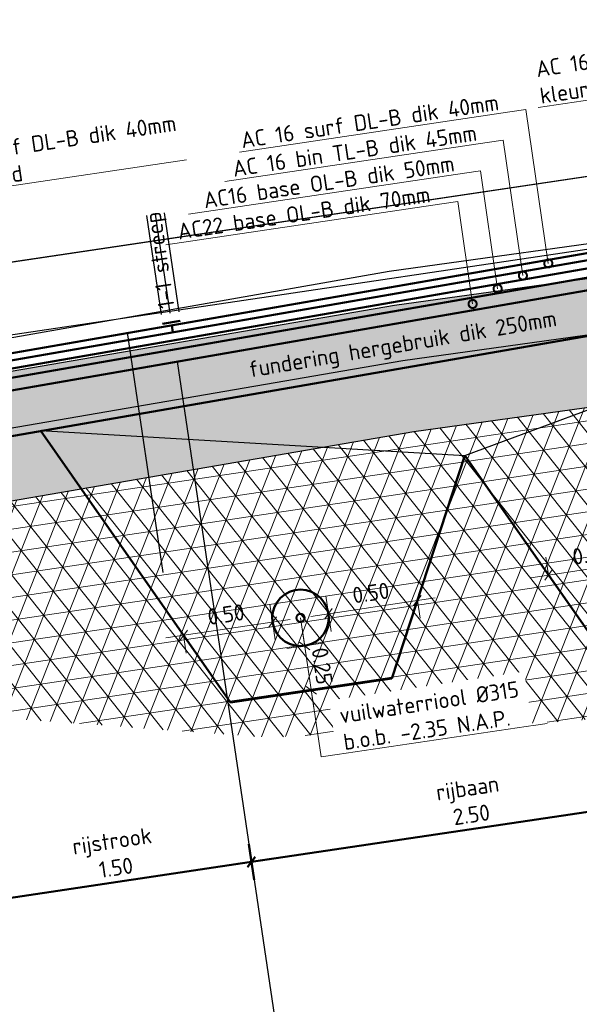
# Model space of a CAD drawing. Header units: metres. Extents: x 133846 to 269924, y 465764 to 933292.
# Tile 51 of 56: x 133860.03 to 133863.15, y 465884.84 to 465890.31. Entities that reach past the tile are written whole.
import ezdxf
from ezdxf import colors
from ezdxf.entities.mleader import LeaderData, LeaderLine
from ezdxf.math import Vec2, Vec3

# ---------------------------------------------------------------- set-up
doc = ezdxf.new("R2010")
doc.units = ezdxf.units.M
doc.linetypes.add('AL-NAP_LIJN', pattern=[15.25, 12, -1.5, 0.25, -1.5])
doc.linetypes.add('RI-VWA', pattern=[11, 5, -3, 0, -3])
for name, color, linetype, lineweight in [('B-WE-MO-BODEM-AD-50', 253, 'Continuous', 18), ('B-WE-VH-VERHARDING-GD', 253, 'Continuous', 25), ('B-WE-VH-VERHARDING_FUNDERING-AD-50', 253, 'Continuous', 18), ('N-WE-GW-SLEUF-GD', 90, 'Continuous', 50), ('N-WE-KL-ET_LS_OV_LICHTMAST-S', 190, 'Continuous', 25), ('N-WE-RI-T18', 10, 'Continuous', 18), ('N-WE-VH-M', 7, 'Continuous', 18), ('N-WE-VH-VERHARDING-GD', 7, 'Continuous', 50), ('N-WE-VH-VERHARDING-T18', 10, 'Continuous', 18), ('X-XX-AL-NAP-GD', 7, 'AL-NAP_LIJN', 25)]:
    doc.layers.add(name, color=color, linetype=linetype, lineweight=lineweight)
doc.layers.add('N-WE-RI-VWA-GD', color=20, linetype='RI-VWA', lineweight=50, true_color=0xff3f00)
doc.layers.add('X-XX-AL-HULPLIJN-GD', color=30, linetype='Continuous', lineweight=25, plot=False)
doc.styles.add('NLCS-ISO-M50-T18', font='NLCS-ISO.ttf', dxfattribs={"height": 0.09})
doc.dimstyles.new('NLCS-M50-T18-SCHRAP_L2_H2', dxfattribs={"dimscale": 0.05, "dimtxt": 2.5, "dimasz": 1.008, "dimexe": 2, "dimexo": 2, "dimgap": 0.7, "dimtad": 1, "dimzin": 0, "dimdsep": 46, "dimtxsty": 'NLCS-ISO-M50-T18', "dimblk": 'OBLIQUE', "dimcen": 0, "dimdle": 2, "dimclrd": 256, "dimclre": 256, "dimclrt": 10, "dimazin": 0, "dimtfac": 1, "dimtdec": 3, "dimtofl": 0, "dimtmove": 0, "dimatfit": 3, "dimldrblk": 'OBLIQUE', "dimfxl": 2, "dimfxlon": 1, "dimtfillclr": 256, "dimtolj": 1, "dimtzin": 0, "dimlwd": -1, "dimlwe": -1, "dimarcsym": 0})

# ---------------------------------------------------------------- blocks, each defined once
blk = doc.blocks.new('_Oblique')
at = {"color": 0, "linetype": 'ByBlock', "lineweight": -2}
blk.add_line((-0.5, -0.5), (0.5, 0.5), dxfattribs=at)
blk = doc.blocks.new('*D334')
at = {"layer": 'Defpoints', "color": 0, "transparency": 16777216}
for p in [(-1.65, -0.0165), (-4.15, -0.0775), (-4.15, -3.0948)]:
    blk.add_point(p, dxfattribs=at)
at = {"layer": 'N-WE-VH-VERHARDING-GD', "transparency": 16777216}
for p, q in [((-4.15, -2.9948), (-4.15, -3.1948)), ((-1.65, -2.9948), (-1.65, -3.1948)), ((-1.55, -3.0948), (-4.25, -3.0948))]:
    blk.add_line(p, q, dxfattribs=at)
at = {"layer": 'N-WE-VH-VERHARDING-GD', "transparency": 16777216, "xscale": 0.0504, "yscale": 0.0504, "zscale": 0.0504, "rotation": 180}
blk.add_blockref('_Oblique', (-4.15, -3.0948), dxfattribs=at)
at = {"layer": 'N-WE-VH-VERHARDING-GD', "transparency": 16777216, "xscale": 0.0504, "yscale": 0.0504, "zscale": 0.0504}
blk.add_blockref('_Oblique', (-1.65, -3.0948), dxfattribs=at)
at = {"layer": 'N-WE-VH-VERHARDING-GD', "color": 10, "transparency": 16777216, "insert": (-2.9, -2.9398), "char_height": 0.09, "attachment_point": 5, "style": 'NLCS-ISO-M50-T18', "bg_fill": 3, "box_fill_scale": 1.1, "bg_fill_color": 256, "bg_fill_true_color": 13158600, "bg_fill_transparency": 0}
blk.add_mtext('\\A1;rijbaan\\P2.50', dxfattribs=at)
blk = doc.blocks.new('*D335')
at = {"layer": 'Defpoints', "color": 0, "transparency": 16777216}
for p in [(-4.15, -0.0775), (-5.65, -0.114), (-5.65, -3.0948)]:
    blk.add_point(p, dxfattribs=at)
at = {"layer": 'N-WE-VH-VERHARDING-GD', "transparency": 16777216}
for p, q in [((-5.65, -2.9948), (-5.65, -3.1948)), ((-4.15, -2.9948), (-4.15, -3.1948)), ((-4.05, -3.0948), (-5.75, -3.0948))]:
    blk.add_line(p, q, dxfattribs=at)
at = {"layer": 'N-WE-VH-VERHARDING-GD', "transparency": 16777216, "xscale": 0.0504, "yscale": 0.0504, "zscale": 0.0504, "rotation": 180}
blk.add_blockref('_Oblique', (-5.65, -3.0948), dxfattribs=at)
at = {"layer": 'N-WE-VH-VERHARDING-GD', "transparency": 16777216, "xscale": 0.0504, "yscale": 0.0504, "zscale": 0.0504}
blk.add_blockref('_Oblique', (-4.15, -3.0948), dxfattribs=at)
at = {"layer": 'N-WE-VH-VERHARDING-GD', "color": 10, "transparency": 16777216, "insert": (-4.9, -2.9398), "char_height": 0.09, "attachment_point": 5, "style": 'NLCS-ISO-M50-T18', "bg_fill": 3, "box_fill_scale": 1.1, "bg_fill_color": 256, "bg_fill_true_color": 13158600, "bg_fill_transparency": 0}
blk.add_mtext('\\A1;rijstrook\\P1.50', dxfattribs=at)
blk = doc.blocks.new('_DotSmall')
at = {"color": 0, "linetype": 'ByBlock', "const_width": 0.5}
blk.add_lwpolyline([(-0.0625, 0, 1), (0.0625, 0, 1)], format="xyb", close=True, dxfattribs=at)
blk = doc.blocks.new('*D210')
at = {"layer": 'Defpoints', "color": 0, "transparency": 16777216}
for p in [(133863.4717, 465887.2969), (133862.9772, 465887.2234), (133863.5643, 465886.6738)]:
    blk.add_point(p, dxfattribs=at)
at = {"layer": 'N-WE-VH-M', "transparency": 16777216}
for p, q in [((133863.4864, 465887.198), (133863.457, 465887.3958)), ((133862.8782, 465887.2087), (133863.5706, 465887.3116)), ((133862.9772, 465887.2234), (133862.9625, 465887.3224))]:
    blk.add_line(p, q, dxfattribs=at)
at = {"layer": 'N-WE-VH-M', "transparency": 16777216, "xscale": 0.0504, "yscale": 0.0504, "zscale": 0.0504}
for p, rotation in [((133863.4717, 465887.2969), 8.452767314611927), ((133862.9772, 465887.2234), 188.4527673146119)]:
    blk.add_blockref('_Oblique', p, dxfattribs=dict(at, rotation=rotation))
at = {"layer": 'N-WE-VH-M', "color": 10, "transparency": 16777216, "insert": (133863.2127, 465887.3393), "char_height": 0.09, "attachment_point": 5, "rotation": 8.4528, "style": 'NLCS-ISO-M50-T18'}
blk.add_mtext('\\A1;0.50', dxfattribs=at)
blk = doc.blocks.new('*D225')
at = {"layer": 'Defpoints', "color": 0, "transparency": 16777216}
for p in [(133861.4414, 465886.9623), (133860.9468, 465886.8889), (133861.5013, 465886.5593)]:
    blk.add_point(p, dxfattribs=at)
at = {"layer": 'N-WE-VH-M', "transparency": 16777216}
for p, q in [((133861.4561, 465886.8634), (133861.4267, 465887.0613)), ((133860.8479, 465886.8742), (133861.5403, 465886.977)), ((133860.9468, 465886.8889), (133860.9615, 465886.7899))]:
    blk.add_line(p, q, dxfattribs=at)
at = {"layer": 'N-WE-VH-M', "transparency": 16777216, "xscale": 0.0504, "yscale": 0.0504, "zscale": 0.0504}
for p, rotation in [((133861.4414, 465886.9623), 8.452767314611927), ((133860.9468, 465886.8889), 188.4527673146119)]:
    blk.add_blockref('_Oblique', p, dxfattribs=dict(at, rotation=rotation))
at = {"layer": 'N-WE-VH-M', "color": 10, "transparency": 16777216, "insert": (133861.1823, 465887.0047), "char_height": 0.09, "attachment_point": 5, "rotation": 8.4528, "style": 'NLCS-ISO-M50-T18'}
blk.add_mtext('\\A1;0.50', dxfattribs=at)
blk = doc.blocks.new('*D226')
at = {"layer": 'Defpoints', "color": 0, "transparency": 16777216}
for p in [(133862.2475, 465887.0821), (133862.2475, 465887.0821), (133861.8128, 465886.6056)]:
    blk.add_point(p, dxfattribs=at)
at = {"layer": 'N-WE-VH-M', "transparency": 16777216}
for p, q in [((133861.654, 465886.994), (133862.3464, 465887.0968)), ((133861.7676, 465886.9097), (133861.7382, 465887.1076)), ((133862.2475, 465887.0821), (133862.2622, 465886.9832))]:
    blk.add_line(p, q, dxfattribs=at)
at = {"layer": 'N-WE-VH-M', "transparency": 16777216, "xscale": 0.0504, "yscale": 0.0504, "zscale": 0.0504}
for p, rotation in [((133862.2475, 465887.0821), 8.452767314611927), ((133861.7529, 465887.0087), 188.4527673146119)]:
    blk.add_blockref('_Oblique', p, dxfattribs=dict(at, rotation=rotation))
at = {"layer": 'N-WE-VH-M', "color": 10, "transparency": 16777216, "insert": (133861.9885, 465887.1245), "char_height": 0.09, "attachment_point": 5, "rotation": 8.4528, "style": 'NLCS-ISO-M50-T18'}
blk.add_mtext('\\A1;0.50', dxfattribs=at)
blk = doc.blocks.new('*D227')
at = {"layer": 'Defpoints', "color": 0, "transparency": 16777216}
for p in [(133861.0478, 465886.7446), (133862.1061, 465886.6492), (133861.657, 465886.5824)]:
    blk.add_point(p, dxfattribs=at)
at = {"layer": 'N-WE-VH-M', "transparency": 16777216}
for p, q in [((133861.6056, 465886.9286), (133861.6717, 465886.4835)), ((133861.5214, 465886.815), (133861.7192, 465886.8444)), ((133861.756, 465886.5971), (133861.5581, 465886.5677))]:
    blk.add_line(p, q, dxfattribs=at)
at = {"layer": 'N-WE-VH-M', "transparency": 16777216, "xscale": 0.0504, "yscale": 0.0504, "zscale": 0.0504}
for p, rotation in [((133861.6203, 465886.8297), 98.45276731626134), ((133861.657, 465886.5824), 278.4527673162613)]:
    blk.add_blockref('_Oblique', p, dxfattribs=dict(at, rotation=rotation))
at = {"layer": 'N-WE-VH-M', "color": 10, "transparency": 16777216, "insert": (133861.7178, 465886.7178), "char_height": 0.09, "attachment_point": 5, "rotation": 278.4528, "style": 'NLCS-ISO-M50-T18'}
blk.add_mtext('\\A1;0.25', dxfattribs=at)
blk = doc.blocks.new('dwarsprofiel Muyeveld 50km')
at = {"layer": 'N-WE-VH-VERHARDING-GD'}
for points in [[(-0.15, 0.02), (-5.65, -0.114)], [(-0.15, -0.02), (-5.65, -0.154)], [(-0.15, -0.065), (-5.65, -0.199)], [(-4.1, -0.0597), (-4.2, -0.0616)], [(-4.15, -0.1175), (-4.15, -0.0775)], [(-0.15, -0.115), (-5.65, -0.249)], [(-0.15, -0.1851), (-5.65, -0.3191)], [(0.3, -0.26), (0.3, -0.4242), (-6.4, -0.5874), (-6.4, -0.394)]]:
    blk.add_lwpolyline(points, dxfattribs=at)
at = {"layer": 'X-XX-AL-HULPLIJN-GD'}
for points in [[(-4.2, 0.546), (-4.2, -0.01)], [(-4.15, 0.546), (-4.15, -0.01)], [(-4.1, 0.546), (-4.1, -0.01)], [(-0.15, 0.4), (-7.3161, 0.4)], [(-0.15, 0), (-7.3161, 0)], [(-4.4, -0.0804), (-4.4, -1.4304)], [(-4.15, -0.2807), (-4.15, -4.6212)]]:
    blk.add_lwpolyline(points, dxfattribs=at)
at = {"layer": 'N-WE-VH-VERHARDING-GD'}
dim = blk.add_linear_dim(base=(-4.15, -3.0948), p1=(-1.65, -0.0165), p2=(-4.15, -0.0775), angle=180, text='rijbaan\\P<>', dimstyle='NLCS-M50-T18-SCHRAP_L2_H2', override={"dimtfill": 1}, dxfattribs=at)
dim.commit()
dim.dimension.update_dxf_attribs({"geometry": '*D334', "text_midpoint": (-2.9, -2.9398)})
at = {"layer": 'N-WE-VH-VERHARDING-T18', "insert": (-2.8938, -0.3819), "char_height": 0.09, "attachment_point": 5, "rotation": 1.0833, "style": 'NLCS-ISO-M50-T18'}
blk.add_mtext_dynamic_manual_height_columns('fundering hergebruik dik 250mm', width=2.079466, gutter_width=0.45, heights=[0], dxfattribs=at)
at = {"layer": 'N-WE-VH-VERHARDING-GD'}
dim = blk.add_linear_dim(base=(-5.65, -3.0948), p1=(-4.15, -0.0775), p2=(-5.65, -0.114), angle=180, text='rijstrook\\P<>', dimstyle='NLCS-M50-T18-SCHRAP_L2_H2', override={"dimtfill": 1}, dxfattribs=at)
dim.commit()
dim.dimension.update_dxf_attribs({"geometry": '*D335', "text_midpoint": (-4.9, -2.9398)})
at = {"layer": 'N-WE-VH-VERHARDING-T18'}
ml = blk.add_multileader_mtext('Standard', dxfattribs=at)
ml.set_content('AC 16 surf DL-B dik 40mm\\Pkleur rood', color=256, style='NLCS-ISO-M50-T18')
ml.set_leader_properties(color=256, linetype='ByLayer', lineweight=-1)
ml.set_arrow_properties(name='DOTSMALL')
ml.build(insert=Vec2(0, 0))
ml.multileader.update_dxf_attribs({"text_left_attachment_type": 5, "text_right_attachment_type": 5, "dogleg_length": 0.09, "arrow_head_size": 0.09})
ctx = ml.context
ctx.base_point, ctx.char_height, ctx.arrow_head_size, ctx.landing_gap_size, ctx.plane_origin = Vec3(-1.9804, 0.8198), 0.09, 0.09, 0.045, Vec3(-0.2447, -0.3073)
ctx.left_attachment, ctx.right_attachment = 5, 5
notes = []
notes.append((ctx, [(0, (1, 1, 0), (-0.3424, 0.8198), (-1, 0), 0.09, [(0, [(-0.3443, 0)], 0, [])])]))
ctx.mtext.insert, ctx.mtext.flow_direction = Vec3(-1.9354, 1.0778), 5
ml = blk.add_multileader_mtext('Standard', dxfattribs=at)
ml.set_content('AC 16 surf DL-B dik 40mm', color=256, style='NLCS-ISO-M50-T18')
ml.set_leader_properties(color=256, linetype='ByLayer', lineweight=-1)
ml.set_arrow_properties(name='DOTSMALL')
ml.build(insert=Vec2(0, 0))
ml.multileader.update_dxf_attribs({"text_left_attachment_type": 5, "text_right_attachment_type": 5, "dogleg_length": 0.09, "arrow_head_size": 0.09})
ctx = ml.context
ctx.base_point, ctx.char_height, ctx.arrow_head_size, ctx.landing_gap_size, ctx.plane_origin = Vec3(-3.6623, 0.8198), 0.09, 0.09, 0.045, Vec3(-1.9266, -0.3073)
ctx.left_attachment, ctx.right_attachment = 5, 5
notes.append((ctx, [(0, (1, 1, 0), (-2.0243, 0.8198), (-1, 0), 0.09, [(0, [(-2.0263, -0.0457)], 0, [])])]))
ctx.mtext.insert, ctx.mtext.flow_direction = Vec3(-3.6173, 0.9278), 5
ml = blk.add_multileader_mtext('Standard', dxfattribs=at)
ml.set_content('AC 16 bin TL-B dik 45mm', color=256, style='NLCS-ISO-M50-T18')
ml.set_leader_properties(color=256, linetype='ByLayer', lineweight=-1)
ml.set_arrow_properties(name='DOTSMALL')
ml.build(insert=Vec2(0, 0))
ml.multileader.update_dxf_attribs({"text_left_attachment_type": 5, "text_right_attachment_type": 5, "dogleg_length": 0.09, "arrow_head_size": 0.09})
ctx = ml.context
ctx.base_point, ctx.char_height, ctx.arrow_head_size, ctx.landing_gap_size, ctx.plane_origin = Vec3(-3.7313, 0.6698), 0.09, 0.09, 0.045, Vec3(-2.0766, -0.4573)
ctx.left_attachment, ctx.right_attachment = 5, 5
notes.append((ctx, [(0, (1, 1, 0), (-2.1743, 0.6698), (-1, 0), 0.09, [(0, [(-2.1761, -0.0919)], 0, [])])]))
ctx.mtext.insert, ctx.mtext.flow_direction = Vec3(-3.6863, 0.7778), 5
ml = blk.add_multileader_mtext('Standard', dxfattribs=at)
ml.set_content('AC16 base OL-B dik 50mm', color=256, style='NLCS-ISO-M50-T18')
ml.set_leader_properties(color=256, linetype='ByLayer', lineweight=-1)
ml.set_arrow_properties(name='DOTSMALL')
ml.build(insert=Vec2(0, 0))
ml.multileader.update_dxf_attribs({"text_left_attachment_type": 5, "text_right_attachment_type": 5, "dogleg_length": 0.09, "arrow_head_size": 0.09})
ctx = ml.context
ctx.base_point, ctx.char_height, ctx.arrow_head_size, ctx.landing_gap_size, ctx.plane_origin = Vec3(-3.9173, 0.5198), 0.09, 0.09, 0.045, Vec3(-2.2266, -0.6073)
ctx.left_attachment, ctx.right_attachment = 5, 5
notes.append((ctx, [(0, (1, 1, 0), (-2.3243, 0.5198), (-1, 0), 0.09, [(0, [(-2.3259, -0.1431)], 0, [])])]))
ctx.mtext.insert, ctx.mtext.flow_direction = Vec3(-3.8723, 0.6278), 5
for ctx, leaders in notes:
    for number, flags, end, landing, length, lines in leaders:
        leader = LeaderData()
        leader.index, (leader.has_last_leader_line, leader.has_dogleg_vector, leader.attachment_direction) = number, flags
        leader.last_leader_point, leader.dogleg_vector, leader.dogleg_length = Vec3(end), Vec3(landing), length
        for number, points, colour, breaks in lines:
            line = LeaderLine()
            line.index, line.vertices, line.color, line.breaks = number, Vec3.list(points), colors.encode_raw_color(colour), breaks
            leader.lines.append(line)
        ctx.leaders.append(leader)
ml = blk.add_multileader_mtext('Standard', dxfattribs=at)
ml.set_content('AC22 base OL-B dik 70mm', color=256, style='NLCS-ISO-M50-T18')
ml.set_leader_properties(color=256, linetype='ByLayer', lineweight=-1)
ml.set_arrow_properties(name='DOTSMALL')
ml.build(insert=Vec2(0, 0))
ml.multileader.update_dxf_attribs({"text_left_attachment_type": 5, "text_right_attachment_type": 5, "dogleg_length": 0.09, "arrow_head_size": 0.09})
ctx = ml.context
ctx.base_point, ctx.char_height, ctx.arrow_head_size, ctx.landing_gap_size, ctx.plane_origin = Vec3(-4.0853, 0.3698), 0.09, 0.09, 0.045, Vec3(-2.3766, -0.7573)
ctx.left_attachment, ctx.right_attachment = 5, 5
notes = []
notes.append((ctx, [(0, (1, 1, 0), (-2.4743, 0.3698), (-1, 0), 0.09, [(0, [(-2.4759, -0.2067)], 0, [])])]))
ctx.mtext.insert, ctx.mtext.flow_direction = Vec3(-4.0403, 0.4778), 5
for ctx, leaders in notes:
    for number, flags, end, landing, length, lines in leaders:
        leader = LeaderData()
        leader.index, (leader.has_last_leader_line, leader.has_dogleg_vector, leader.attachment_direction) = number, flags
        leader.last_leader_point, leader.dogleg_vector, leader.dogleg_length = Vec3(end), Vec3(landing), length
        for number, points, colour, breaks in lines:
            line = LeaderLine()
            line.index, line.vertices, line.color, line.breaks = number, Vec3.list(points), colors.encode_raw_color(colour), breaks
            leader.lines.append(line)
        ctx.leaders.append(leader)
ml = blk.add_multileader_mtext('Standard', dxfattribs=at)
ml.set_content('AC 16 surf DL-B dik 40mm\\Pkleur rood', color=256, style='NLCS-ISO-M50-T18')
ml.set_leader_properties(color=256, linetype='ByLayer', lineweight=-1)
ml.set_arrow_properties(name='DOTSMALL')
ml.build(insert=Vec2(0, 0))
ml.multileader.update_dxf_attribs({"text_left_attachment_type": 5, "text_right_attachment_type": 5, "dogleg_length": 0.09, "arrow_head_size": 0.09})
ctx = ml.context
ctx.base_point, ctx.char_height, ctx.arrow_head_size, ctx.landing_gap_size, ctx.plane_origin = Vec3(-5.4551, 0.8198), 0.09, 0.09, 0.045, Vec3(-5.6428, -0.3073)
ctx.left_attachment, ctx.right_attachment = 5, 5
notes = []
notes.append((ctx, [(0, (1, 1, 0), (-5.5451, 0.8198), (1, 0), 0.09, [(0, [(-5.5432, -0.1301)], 0, [])])]))
ctx.mtext.insert, ctx.mtext.flow_direction = Vec3(-5.4101, 1.0778), 5
ctx.mtext.has_bg_fill, ctx.mtext.bg_color, ctx.mtext.bg_scale_factor, ctx.mtext.bg_transparency, ctx.mtext.use_window_bg_color = 1, -1027028792, 1.5, 0, 1
for ctx, leaders in notes:
    for number, flags, end, landing, length, lines in leaders:
        leader = LeaderData()
        leader.index, (leader.has_last_leader_line, leader.has_dogleg_vector, leader.attachment_direction) = number, flags
        leader.last_leader_point, leader.dogleg_vector, leader.dogleg_length = Vec3(end), Vec3(landing), length
        for number, points, colour, breaks in lines:
            line = LeaderLine()
            line.index, line.vertices, line.color, line.breaks = number, Vec3.list(points), colors.encode_raw_color(colour), breaks
            leader.lines.append(line)
        ctx.leaders.append(leader)
at = {"layer": 'N-WE-VH-VERHARDING-T18', "insert": (-4.15, 0.29), "char_height": 0.09, "attachment_point": 5, "rotation": 90, "style": 'NLCS-ISO-M50-T18'}
blk.add_mtext_dynamic_manual_height_columns('1-1 streep', width=2.613125, gutter_width=0.45, heights=[0], dxfattribs=at)

msp = doc.modelspace()

# ---------------------------------------------------------------- hatches: boundary and pattern name
at = {"layer": 'B-WE-MO-BODEM-AD-50'}
h = msp.add_hatch(dxfattribs=at)
h.set_pattern_fill('AMO-BODEM_ZAND-SO', color=256, scale=0.05, angle=8.4528, pattern_type=2)
h.set_pattern_definition([(54.405535, (134750.01943, 465501.489536), (-0.0310290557, 0.0912619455), [0, -0.076, 0, -0.085, 0, -0.08125]), (24.405535, (134750.01943, 465501.48954), (0.04363159, 0.160741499), [0, -0.041, 0, -0.0685, 0, -0.02625]), (344.405535, (134749.960585, 465501.47165), (0.1488960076, 0.04554951), [0, -0.025, 0, -0.09, 0, -0.1175]), (334.405535, (134749.96059, 465501.47165), (0.13104975, 0.085695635), [0, -0.0125, 0, -0.059, 0, -0.0675])])
h.paths.add_polyline_path([(133858.8692, 465887.8502), (133858.583, 465887.3951), (133859.2113, 465887.5032), (133862.2284, 465888.0219), (133865.26, 465888.4423), (133865.7487, 465888.51), (133865.4184, 465888.8681), (133862.167, 465888.4173)])
h = msp.add_hatch(dxfattribs=at)
h.set_pattern_fill('AVH-FUNDERING_EPS-SO', color=256, scale=0.025, pattern_type=2)
h.set_pattern_definition([(8.452767, (134750.01943, 465501.48954), (-0.018374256, 0.123642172), []), (68.452767, (134750.01943, 465501.48954), (-0.11626439, 0.045908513), []), (128.452767, (134750.01943, 465501.48954), (-0.097890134, -0.077733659), [])])
h.paths.add_polyline_path([(133862.2284, 465888.0219), (133859.2113, 465887.5032), (133858.583, 465887.3951), (133857.7421, 465887.2701), (133857.8444, 465886.5814), (133861.424, 465886.3202), (133863.1576, 465886.415), (133865.4551, 465886.8585), (133866.4847, 465887.6545), (133866.3444, 465888.5986), (133865.26, 465888.4423)])
at = {"layer": 'B-WE-VH-VERHARDING_FUNDERING-AD-50'}
h = msp.add_hatch(dxfattribs=at)
h.set_pattern_fill('AVH-FUNDERING_02-SO', color=256, scale=0.25, angle=8.4528, pattern_type=2)
h.set_pattern_definition([(8.453, (133862.11941, 465888.72363), (0.210536, 0.284033), [0.03125, -0.21875]), (98.453, (133862.11941, 465888.72363), (-0.284033, 0.210536), [0.03125, -0.21875]), (143.453, (133862.15032, 465888.72822), (-0.247284, -0.0367485), [0.044194, -0.30936]), (8.453, (133862.12965, 465888.86732), (0.210536, 0.284033), [0.03125, -0.21875]), (53.453, (133862.1474, 465888.85416), (-0.0367485, 0.247284), [0.022097, -0.331456]), (143.453, (133862.1474, 465888.85416), (-0.247284, -0.0367485), [0.022097, -0.331456]), (8.453, (133862.2132, 465888.94292), (0.210536, 0.284033), [0.044194, -0.205806]), (53.453, (133862.2132, 465888.94292), (-0.0367485, 0.247284), [0.03125, -0.322303]), (143.453, (133862.25691, 465888.94942), (-0.247284, -0.0367485), [0.03125, -0.322303]), (98.453, (133862.28024, 465888.81072), (-0.284033, 0.210536), [0.03125, -0.21875]), (53.453, (133862.28024, 465888.81072), (-0.0367485, 0.247284), [0.022097, -0.331456]), (143.453, (133862.2934, 465888.82847), (-0.247284, -0.0367485), [0.022097, -0.331456]), (8.453, (133862.14114, 465888.79004), (0.210536, 0.284033), [0.015625, -0.209375]), (8.453, (133862.31741, 465888.87943), (0.210536, 0.284033), [0.015625, -0.209375]), (98.453, (133862.23554, 465888.89885), (-0.284033, 0.210536), [0.015625, -0.209375]), (143.453, (133862.28713, 465888.76435), (-0.247284, -0.0367485), [0.022097, -0.331456]), (143.453, (133862.15367, 465888.91828), (-0.247284, -0.0367485), [0.022097, -0.331456]), (53.453, (133862.22327, 465888.822), (-0.0367485, 0.247284), [0.022097, -0.331456]), (98.453, (133862.19982, 465888.76717), (-0.284033, 0.210536), [0.003906, -0.246094]), (98.453, (133862.19591, 465888.87322), (-0.284033, 0.210536), [0.003906, -0.246094]), (98.453, (133862.3055, 465888.93295), (-0.284033, 0.210536), [0.003906, -0.246094]), (98.453, (133862.3289, 465888.80215), (-0.284033, 0.210536), [0.003906, -0.246094])])
h.paths.add_polyline_path([(133859.091, 465888.2029), (133858.8692, 465887.8502), (133862.167, 465888.4173), (133865.4184, 465888.8681), (133865.1625, 465889.1456), (133862.1194, 465888.7236)])

# ---------------------------------------------------------------- linework, layer by layer
at = {"layer": 'B-WE-VH-VERHARDING-GD'}
msp.add_lwpolyline([(133865.1625, 465889.1456), (133865.1364, 465889.3338), (133862.0903, 465888.9114), (133859.0605, 465888.3803), (133859.091, 465888.2029), (133862.1194, 465888.7236)], close=True, dxfattribs=at)
for points in [[(133858.8692, 465887.8502), (133862.167, 465888.4173), (133865.4184, 465888.8681), (133865.1642, 465889.1437)], [(133859.2113, 465887.5032), (133862.2284, 465888.0219), (133865.26, 465888.4423)]]:
    msp.add_lwpolyline(points, dxfattribs=at)
at = {"layer": 'N-WE-GW-SLEUF-GD'}
msp.add_line((133862.5113, 465887.888), (133863.3811, 465886.6466), dxfattribs=at)
at = {"layer": 'X-XX-AL-HULPLIJN-GD', "flags": 128}
msp.add_lwpolyline([(133862.5113, 465887.888), (133865.1735, 465888.8745)], dxfattribs=at)
at = {"layer": 'X-XX-AL-NAP-GD'}
msp.add_lwpolyline([(133871.5038, 465890.6743), (133851.4896, 465887.7)], dxfattribs=at)

# ---------------------------------------------------------------- dimensions: what is measured, and where the dimension line sits
at = {"layer": 'N-WE-VH-M'}
dim = msp.add_linear_dim(base=(133863.4717, 465887.2969), p1=(133862.9772, 465887.2234), p2=(133863.5643, 465886.6738), angle=8.4528, dimstyle='NLCS-M50-T18-SCHRAP_L2_H2', dxfattribs=at)
dim.commit()
dim.dimension.update_dxf_attribs({"geometry": '*D210', "text_midpoint": (133863.2244, 465887.2602), "dimtype": 160})

# ---------------------------------------------------------------- next in the draw order: block references
at = {"layer": 'N-WE-KL-ET_LS_OV_LICHTMAST-S', "rotation": 8.452767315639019}
msp.add_blockref('dwarsprofiel Muyeveld 50km', (133864.9737, 465889.2995), dxfattribs=at)

# ---------------------------------------------------------------- next in the draw order: linework, layer by layer
at = {"layer": 'N-WE-GW-SLEUF-GD'}
for p, q in [((133860.1496, 465888.0267), (133861.2082, 465886.5157)), ((133862.1061, 465886.6492), (133862.5113, 465887.888)), ((133861.2082, 465886.5157), (133862.1061, 465886.6492))]:
    msp.add_line(p, q, dxfattribs=at)
at = {"layer": 'N-WE-RI-VWA-GD', "linetype": 'Continuous'}
msp.add_circle((133861.5971, 465886.9855), 0.1575, dxfattribs=at)
at = {"layer": 'X-XX-AL-HULPLIJN-GD', "flags": 128}
msp.add_lwpolyline([(133860.1496, 465888.0267), (133862.5113, 465887.888)], dxfattribs=at)

# ---------------------------------------------------------------- next in the draw order: dimensions: what is measured, and where the dimension line sits
at = {"layer": 'N-WE-VH-M'}
for base, p1, p2, picture, middle in [((133862.2475, 465887.0821), (133861.8128, 465886.6056), (133862.2475, 465887.0821), '*D226', (133862.0002, 465887.0454)), ((133861.4414, 465886.9623), (133860.9468, 465886.8889), (133861.5013, 465886.5593), '*D225', (133861.1941, 465886.9256))]:
    dim = msp.add_linear_dim(base=base, p1=p1, p2=p2, angle=8.4528, dimstyle='NLCS-M50-T18-SCHRAP_L2_H2', dxfattribs=at)
    dim.commit()
    dim.dimension.update_dxf_attribs({"geometry": picture, "text_midpoint": middle, "dimtype": 160})

# ---------------------------------------------------------------- next in the draw order: leaders
at = {"layer": 'N-WE-RI-T18'}
ml = msp.add_multileader_mtext('Standard', dxfattribs=at)
ml.set_content('vuilwaterriool %%C315\\Pb.o.b. -2.35 N.A.P.', color=256, style='NLCS-ISO-M50-T18')
ml.set_leader_properties(color=256, linetype='ByLayer', lineweight=-1)
ml.set_arrow_properties(name='DOTSMALL')
ml.build(insert=Vec2(0, 0))
ml.multileader.update_dxf_attribs({"text_left_attachment_type": 5, "text_right_attachment_type": 5, "dogleg_length": 0.09, "arrow_head_size": 0.09})
ctx = ml.context
ctx.base_point, ctx.char_height, ctx.arrow_head_size, ctx.landing_gap_size, ctx.plane_origin, ctx.plane_x_axis, ctx.plane_y_axis = Vec3(133861.8011, 465886.2254), 0.09, 0.09, 0.045, Vec3(133861.6159, 465886.8594), Vec3(0.989137, 0.146994), Vec3(-0.146994, 0.989137)
ctx.left_attachment, ctx.right_attachment = 5, 5
notes = []
notes.append((ctx, [(0, (1, 1, 0), (133861.7121, 465886.2122), (0.989137, 0.146994), 0.09, [(0, [(133861.5971, 465886.9855)], 0, [])])]))
ctx.mtext.insert, ctx.mtext.text_direction, ctx.mtext.rotation, ctx.mtext.flow_direction = Vec3(133861.8077, 465886.4872), Vec3(0.989137, 0.146994), 0.147529, 5
ctx.mtext.has_bg_fill, ctx.mtext.bg_color, ctx.mtext.bg_scale_factor, ctx.mtext.bg_transparency, ctx.mtext.use_window_bg_color = 1, -1027028792, 1.5, 0, 1
for ctx, leaders in notes:
    for number, flags, end, landing, length, lines in leaders:
        leader = LeaderData()
        leader.index, (leader.has_last_leader_line, leader.has_dogleg_vector, leader.attachment_direction) = number, flags
        leader.last_leader_point, leader.dogleg_vector, leader.dogleg_length = Vec3(end), Vec3(landing), length
        for number, points, colour, breaks in lines:
            line = LeaderLine()
            line.index, line.vertices, line.color, line.breaks = number, Vec3.list(points), colors.encode_raw_color(colour), breaks
            leader.lines.append(line)
        ctx.leaders.append(leader)

# ---------------------------------------------------------------- next in the draw order: dimensions: what is measured, and where the dimension line sits
at = {"layer": 'N-WE-VH-M'}
dim = msp.add_linear_dim(base=(133861.657, 465886.5824), p1=(133861.0478, 465886.7446), p2=(133862.1061, 465886.6492), angle=98.4528, dimstyle='NLCS-M50-T18-SCHRAP_L2_H2', dxfattribs=at)
dim.commit()
dim.dimension.update_dxf_attribs({"geometry": '*D227', "text_midpoint": (133861.6387, 465886.7061), "dimtype": 160})

doc.saveas('drawing.dxf')
